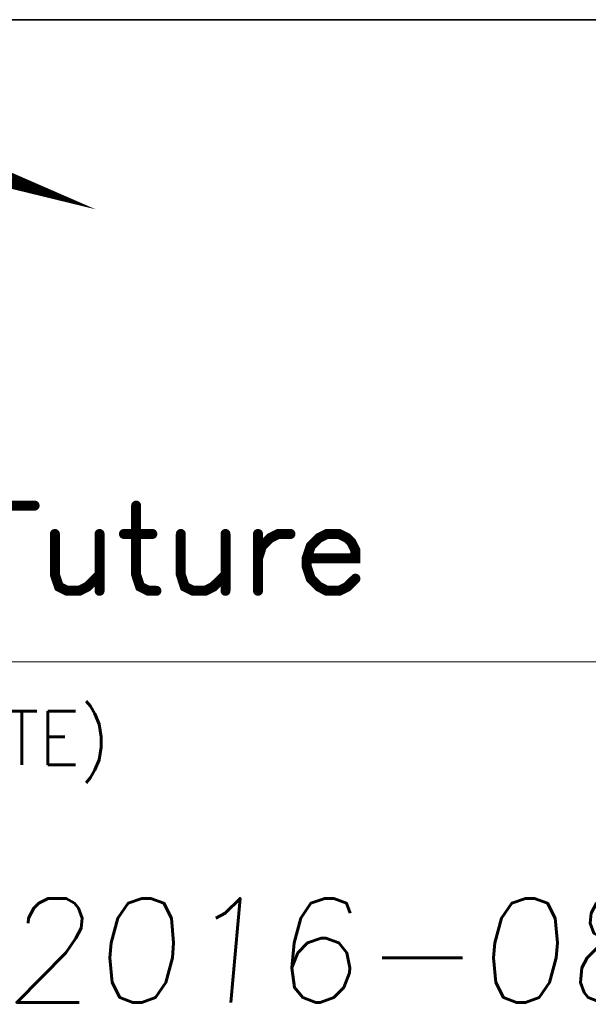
# Model space of a CAD drawing. Header units: millimetres. Extents: x 4497 to 11741, y 5958 to 12619.
# Tile 59 of 256: x 4905 to 4917, y 7004 to 7024. Entities that reach past the tile are written whole.
import ezdxf
from ezdxf.enums import TextEntityAlignment as Align

# ---------------------------------------------------------------- set-up
doc = ezdxf.new("R2010")
doc.units = ezdxf.units.MM
doc.header["$LTSCALE"] = 0.8
doc.layers.get('0').update_dxf_attribs({"linetype": 'CONTINUOUS', "lineweight": 0})
doc.layers.add('2', color=3, linetype='CONTINUOUS', lineweight=0)
doc.styles.get("Standard").update_dxf_attribs({"font": 'romans.shx', "width": 0.8, "oblique": 5, "bigfont": 'whgtxt.shx'})

# ---------------------------------------------------------------- blocks, each defined once
blk = doc.blocks.new('SMOOTH_0$064516')
at = {"const_width": 0.0323}
blk.add_lwpolyline([(-0.0161, 0, 1), (0.0161, 0, 1)], format="xyb", close=True, dxfattribs=at)
blk = doc.blocks.new('SMOOTH_0$0254')
at = {"const_width": 0.0127}
blk.add_lwpolyline([(-0.00635, 0, 1), (0.00635, 0, 1)], format="xyb", close=True, dxfattribs=at)
blk = doc.blocks.new('logo')
at = {"color": 7}
for points, const_width in [([(-3400.866, 5340.526), (-3395.172, 5338.044), (-3404.927, 5340.423)], 0.338), ([(-3399.797, 5339.967), (-3402.417, 5339.967)], 0.338), ([(-3399.29, 5339.798), (-3401.826, 5339.798)], 0.338), ([(-3399.121, 5339.629), (-3401.15, 5339.629)], 0.338), ([(-3398.783, 5339.46), (-3400.389, 5339.46)], 0.338), ([(-3398.276, 5339.291), (-3399.544, 5339.291)], 0.338), ([(-3398.952, 5339.122), (-3397.769, 5339.122)], 0.338), ([(-3398.445, 5338.953), (-3397.431, 5338.953)], 0.338), ([(-3397.6, 5338.784), (-3397.093, 5338.784)], 0.338), ([(-3403.107, 5311.965), (-3398.573, 5311.965)], 0.859), ([(-3389.848, 5311.965), (-3389.848, 5306.032), (-3389.505, 5304.993), (-3388.801, 5304.641), (-3388.105, 5304.641)], 0.859), ([(-3396.83, 5309.527), (-3396.83, 5306.032), (-3396.478, 5304.993), (-3395.782, 5304.641), (-3394.734, 5304.641), (-3394.039, 5304.993), (-3392.991, 5306.032)], 0.859), ([(-3392.991, 5309.527), (-3392.991, 5304.641)], 0.859), ([(-3390.896, 5309.527), (-3388.457, 5309.527)], 0.859), ([(-3386.01, 5309.527), (-3386.01, 5306.032), (-3385.667, 5304.993), (-3384.962, 5304.641), (-3383.923, 5304.641), (-3383.219, 5304.993), (-3382.172, 5306.032)], 0.859), ([(-3382.172, 5309.527), (-3382.172, 5304.641)], 0.859), ([(-3379.381, 5307.431), (-3379.037, 5308.479), (-3378.342, 5309.175), (-3377.638, 5309.527), (-3376.59, 5309.527)], 0.859), ([(-3379.381, 5309.527), (-3379.381, 5304.641)], 0.859), ([(-3375.199, 5307.431), (-3371.008, 5307.431), (-3371.008, 5308.127), (-3371.36, 5308.823), (-3371.713, 5309.175), (-3372.408, 5309.527), (-3373.456, 5309.527), (-3374.151, 5309.175), (-3374.847, 5308.479), (-3375.199, 5307.431), (-3375.199, 5306.736), (-3374.847, 5305.688), (-3374.151, 5304.993), (-3373.456, 5304.641), (-3372.408, 5304.641), (-3371.713, 5304.993), (-3371.008, 5305.688)], 0.859)]:
    blk.add_lwpolyline(points, dxfattribs=dict(at, const_width=const_width))
at = {"color": 7, "const_width": 0.338}
blk.add_lwpolyline([(-3395.275, 5338.079), (-3404.919, 5340.432), (-3400.669, 5340.432), (-3395.275, 5338.079)], close=True, dxfattribs=at)
at = {"color": 7, "xscale": 13.31, "yscale": 13.31, "zscale": 13.31}
for name, p in [('SMOOTH_0$0254', (-3399.797, 5339.967)), ('SMOOTH_0$0254', (-3399.544, 5339.291)), ('SMOOTH_0$0254', (-3399.29, 5339.798)), ('SMOOTH_0$0254', (-3399.121, 5339.629)), ('SMOOTH_0$0254', (-3398.952, 5339.122)), ('SMOOTH_0$0254', (-3398.783, 5339.46)), ('SMOOTH_0$0254', (-3398.276, 5339.291)), ('SMOOTH_0$0254', (-3397.769, 5339.122)), ('SMOOTH_0$0254', (-3398.445, 5338.953)), ('SMOOTH_0$0254', (-3397.6, 5338.784)), ('SMOOTH_0$0254', (-3397.431, 5338.953)), ('SMOOTH_0$0254', (-3397.093, 5338.784)), ('SMOOTH_0$0254', (-3395.275, 5338.079)), ('SMOOTH_0$0254', (-3395.275, 5338.079)), ('SMOOTH_0$0254', (-3395.172, 5338.044)), ('SMOOTH_0$064516', (-3398.573, 5311.965)), ('SMOOTH_0$064516', (-3389.848, 5311.965)), ('SMOOTH_0$064516', (-3396.83, 5309.527)), ('SMOOTH_0$064516', (-3392.991, 5309.527)), ('SMOOTH_0$064516', (-3390.896, 5309.527)), ('SMOOTH_0$064516', (-3388.457, 5309.527)), ('SMOOTH_0$064516', (-3386.01, 5309.527)), ('SMOOTH_0$064516', (-3382.172, 5309.527)), ('SMOOTH_0$064516', (-3379.381, 5309.527)), ('SMOOTH_0$064516', (-3378.342, 5309.175)), ('SMOOTH_0$064516', (-3377.638, 5309.527)), ('SMOOTH_0$064516', (-3376.59, 5309.527)), ('SMOOTH_0$064516', (-3374.151, 5309.175)), ('SMOOTH_0$064516', (-3373.456, 5309.527)), ('SMOOTH_0$064516', (-3372.408, 5309.527)), ('SMOOTH_0$064516', (-3371.713, 5309.175)), ('SMOOTH_0$064516', (-3379.037, 5308.479)), ('SMOOTH_0$064516', (-3374.847, 5308.479)), ('SMOOTH_0$064516', (-3371.36, 5308.823)), ('SMOOTH_0$064516', (-3371.008, 5308.127)), ('SMOOTH_0$064516', (-3379.381, 5307.431)), ('SMOOTH_0$064516', (-3375.199, 5307.431)), ('SMOOTH_0$064516', (-3375.199, 5307.431)), ('SMOOTH_0$064516', (-3375.199, 5306.736)), ('SMOOTH_0$064516', (-3371.008, 5307.431)), ('SMOOTH_0$064516', (-3396.83, 5306.032)), ('SMOOTH_0$064516', (-3392.991, 5306.032)), ('SMOOTH_0$064516', (-3389.848, 5306.032)), ('SMOOTH_0$064516', (-3386.01, 5306.032)), ('SMOOTH_0$064516', (-3382.172, 5306.032)), ('SMOOTH_0$064516', (-3396.478, 5304.993)), ('SMOOTH_0$064516', (-3394.039, 5304.993)), ('SMOOTH_0$064516', (-3389.505, 5304.993)), ('SMOOTH_0$064516', (-3385.667, 5304.993)), ('SMOOTH_0$064516', (-3383.219, 5304.993)), ('SMOOTH_0$064516', (-3374.847, 5305.688)), ('SMOOTH_0$064516', (-3374.151, 5304.993)), ('SMOOTH_0$064516', (-3371.713, 5304.993)), ('SMOOTH_0$064516', (-3371.008, 5305.688)), ('SMOOTH_0$064516', (-3395.782, 5304.641)), ('SMOOTH_0$064516', (-3394.734, 5304.641)), ('SMOOTH_0$064516', (-3392.991, 5304.641)), ('SMOOTH_0$064516', (-3388.801, 5304.641)), ('SMOOTH_0$064516', (-3388.105, 5304.641)), ('SMOOTH_0$064516', (-3384.962, 5304.641)), ('SMOOTH_0$064516', (-3383.923, 5304.641)), ('SMOOTH_0$064516', (-3382.172, 5304.641)), ('SMOOTH_0$064516', (-3379.381, 5304.641)), ('SMOOTH_0$064516', (-3373.456, 5304.641)), ('SMOOTH_0$064516', (-3372.408, 5304.641))]:
    blk.add_blockref(name, p, dxfattribs=at)

msp = doc.modelspace()

# ---------------------------------------------------------------- linework, layer by layer
at = {"color": 7, "linetype": 'Continuous', "lineweight": 35}
msp.add_line((4856.368, 7024.492), (4931.827, 7024.492), dxfattribs=at)
at = {"color": 7, "linetype": 'Continuous'}
msp.add_line((4856.368, 7010.822), (4931.827, 7010.822), dxfattribs=at)

# ---------------------------------------------------------------- block references
at = {"color": 3, "linetype": 'Continuous', "xscale": 0.2477402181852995, "yscale": 0.2477402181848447, "zscale": 0.2477402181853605}
msp.add_blockref('logo', (5747.272, 5698.162), dxfattribs=at)

# ---------------------------------------------------------------- texts
at = {"color": 7, "linetype": 'Continuous', "width": 0.933333}
msp.add_text('(DATE)', height=1.1408, dxfattribs=at).set_placement((4902.256, 7009.771), align=Align.TOP_LEFT)
at = {"layer": '2', "oblique": 5}
msp.add_text('2016-08-08', height=2.2157, dxfattribs=at).set_placement((4904.644, 7003.573))

doc.saveas('drawing.dxf')
